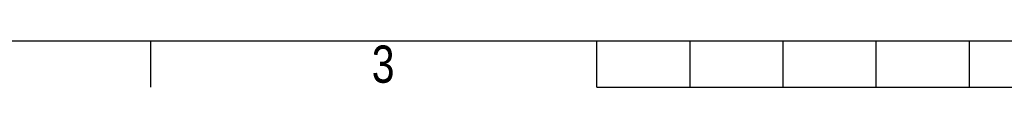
# Model space of a CAD drawing. Header units: millimetres. Extents: x 0 to 420, y 0 to 297.
# Tile 2 of 79: x 94 to 204, y 0 to 5. Entities that reach past the tile are written whole.
import ezdxf

# ---------------------------------------------------------------- set-up
doc = ezdxf.new("R2010")
doc.units = ezdxf.units.MM
doc.layers.add('CARTIGLIO', color=140, linetype='Continuous')
doc.styles.add('SLDTEXTSTYLE2', font='TXT', dxfattribs={"width": 0.821468})

msp = doc.modelspace()

# ---------------------------------------------------------------- linework, layer by layer
at = {"layer": 'CARTIGLIO', "linetype": 'Continuous'}
for p, q in [((5.18012, 5.171), (414.8274, 5.171)), ((108.66444, -0.00321), (108.66444, 5.171)), ((158.2616, -0.00321), (158.2616, 5.171)), ((168.61003, -0.00321), (168.61003, 5.171)), ((178.95846, -0.00321), (178.95846, 5.171)), ((189.30689, -0.00321), (189.30689, 5.171)), ((199.65532, -0.00321), (199.65532, 5.171)), ((158.2616, -0.00321), (261.74592, -0.00321))]:
    msp.add_line(p, q, dxfattribs=at)

# ---------------------------------------------------------------- texts
at = {"layer": 'CARTIGLIO', "insert": (134.49186, 4.63707), "char_height": 4.13937, "attachment_point": 2, "style": 'SLDTEXTSTYLE2'}
msp.add_mtext('3', dxfattribs=at)

doc.saveas('drawing.dxf')
